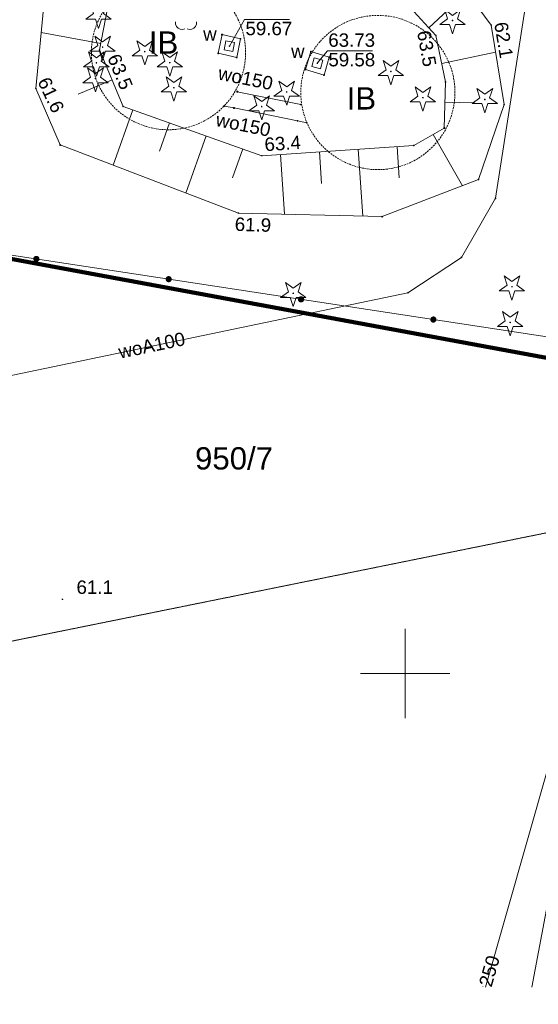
# Paper-space layout 'A-01 PLAN SYTUACYJNY' of a CAD drawing. Header units: millimetres. Extents: x 0 to 900, y 0 to 750.
# Tile 39 of 105: x 552 to 610, y 156 to 266. Entities that reach past the tile are written whole.
import ezdxf
from ezdxf.xclip import XClip

# ---------------------------------------------------------------- set-up
doc = ezdxf.new("R2010")
doc.units = ezdxf.units.MM
doc.header["$MEASUREMENT"] = 0
doc.header["$XCLIPFRAME"] = 0
for name, pattern in [('PRZER1-1', [1, 0.5, -0.5]), ('PRZER2-1', [1.5, 1, -0.5]), ('PRZER2_5-1', [3500, 2500, -1000])]:
    doc.linetypes.add(name, pattern=pattern)
doc.layers.add('0_Nr_pióra__60', color=7, linetype='Continuous', lineweight=100, true_color=0xcbfe00)
doc.layers.add('A_mapa_Nr_pióra__2', color=8, linetype='Continuous', lineweight=13)
doc.layers.add('A_podrys', color=7, linetype='Continuous')
doc.styles.add('STYL_AUTOMATYCZNY_1', font='arial.ttf')

# ---------------------------------------------------------------- blocks, each defined once
blk = doc.blocks.new('Rysunek_3_3', base_point=(-1239.76, 488.38))
at = {"layer": 'A_mapa_Nr_pióra__2', "linetype": 'Continuous', "lineweight": 13}
for points in [[(600.8, 265.61), (600.83, 265.61), (600.85, 265.62), (600.87, 265.64), (600.88, 265.67), (600.89, 265.7), (600.88, 265.72), (600.87, 265.75), (600.85, 265.77), (600.83, 265.78), (600.8, 265.79), (600.77, 265.78), (600.74, 265.77), (600.72, 265.75), (600.71, 265.72), (600.71, 265.7), (600.71, 265.67), (600.72, 265.64), (600.74, 265.62), (600.77, 265.61)], [(605.05, 265.18), (605.05, 265.15), (605.06, 265.13), (605.07, 265.11), (605.09, 265.1), (605.11, 265.09), (605.14, 265.09), (605.16, 265.09), (605.18, 265.1), (605.2, 265.11), (605.22, 265.13), (605.22, 265.15), (605.23, 265.18), (605.22, 265.2), (605.22, 265.22), (605.2, 265.24), (605.18, 265.25), (605.16, 265.26), (605.14, 265.27), (605.11, 265.26), (605.09, 265.25), (605.07, 265.24), (605.06, 265.22), (605.05, 265.2)], [(598.85, 264.02), (598.85, 263.99), (598.86, 263.97), (598.87, 263.95), (598.89, 263.94), (598.91, 263.93), (598.94, 263.93), (598.96, 263.93), (598.98, 263.94), (599, 263.95), (599.02, 263.97), (599.02, 263.99), (599.03, 264.02), (599.02, 264.04), (599.02, 264.06), (599, 264.08), (598.98, 264.09), (598.96, 264.1), (598.94, 264.11), (598.91, 264.1), (598.89, 264.09), (598.87, 264.08), (598.86, 264.06), (598.85, 264.04)], [(561.17, 262.4), (561.17, 262.37), (561.18, 262.35), (561.19, 262.33), (561.21, 262.32), (561.23, 262.31), (561.26, 262.31), (561.28, 262.31), (561.3, 262.32), (561.32, 262.33), (561.34, 262.35), (561.34, 262.37), (561.35, 262.4), (561.34, 262.42), (561.34, 262.44), (561.32, 262.46), (561.3, 262.47), (561.28, 262.48), (561.26, 262.49), (561.23, 262.48), (561.21, 262.47), (561.19, 262.46), (561.18, 262.44), (561.17, 262.42)], [(561.6, 262.63), (561.63, 262.63), (561.65, 262.64), (561.67, 262.66), (561.68, 262.69), (561.69, 262.72), (561.68, 262.74), (561.67, 262.77), (561.65, 262.79), (561.63, 262.8), (561.6, 262.81), (561.57, 262.8), (561.54, 262.79), (561.52, 262.77), (561.51, 262.74), (561.51, 262.72), (561.51, 262.69), (561.52, 262.66), (561.54, 262.64), (561.57, 262.63)], [(575.71, 262.83), (575.71, 262.8), (575.72, 262.78), (575.73, 262.76), (575.75, 262.75), (575.77, 262.74), (575.8, 262.74), (575.82, 262.74), (575.84, 262.75), (575.86, 262.76), (575.88, 262.78), (575.88, 262.8), (575.89, 262.83), (575.88, 262.85), (575.88, 262.87), (575.86, 262.89), (575.84, 262.9), (575.82, 262.91), (575.8, 262.92), (575.77, 262.91), (575.75, 262.9), (575.73, 262.89), (575.72, 262.87), (575.71, 262.85)], [(566.32, 262.13), (566.35, 262.13), (566.37, 262.14), (566.39, 262.16), (566.4, 262.19), (566.41, 262.22), (566.4, 262.24), (566.39, 262.27), (566.37, 262.29), (566.35, 262.3), (566.32, 262.31), (566.29, 262.3), (566.26, 262.29), (566.24, 262.27), (566.23, 262.24), (566.23, 262.22), (566.23, 262.19), (566.24, 262.16), (566.26, 262.14), (566.29, 262.13)], [(560.9, 260.87), (560.93, 260.87), (560.95, 260.88), (560.97, 260.9), (560.98, 260.93), (560.99, 260.96), (560.98, 260.98), (560.97, 261.01), (560.95, 261.03), (560.93, 261.04), (560.9, 261.05), (560.87, 261.04), (560.84, 261.03), (560.82, 261.01), (560.81, 260.98), (560.81, 260.96), (560.81, 260.93), (560.82, 260.9), (560.84, 260.88), (560.87, 260.87)], [(569.12, 260.89), (569.15, 260.89), (569.17, 260.9), (569.19, 260.92), (569.2, 260.95), (569.21, 260.98), (569.2, 261), (569.19, 261.03), (569.17, 261.05), (569.15, 261.06), (569.12, 261.07), (569.09, 261.06), (569.06, 261.05), (569.04, 261.03), (569.03, 261), (569.03, 260.98), (569.03, 260.95), (569.04, 260.92), (569.06, 260.9), (569.09, 260.89)], [(585.56, 260.91), (585.56, 260.88), (585.57, 260.86), (585.58, 260.84), (585.6, 260.83), (585.62, 260.82), (585.65, 260.82), (585.67, 260.82), (585.69, 260.83), (585.71, 260.84), (585.73, 260.86), (585.73, 260.88), (585.74, 260.91), (585.73, 260.93), (585.73, 260.95), (585.71, 260.97), (585.69, 260.98), (585.67, 260.99), (585.65, 261), (585.62, 260.99), (585.6, 260.98), (585.58, 260.97), (585.57, 260.95), (585.56, 260.93)], [(560.8, 259.11), (560.83, 259.11), (560.85, 259.12), (560.87, 259.14), (560.88, 259.17), (560.89, 259.2), (560.88, 259.22), (560.87, 259.25), (560.85, 259.27), (560.83, 259.28), (560.8, 259.29), (560.77, 259.28), (560.74, 259.27), (560.72, 259.25), (560.71, 259.22), (560.71, 259.2), (560.71, 259.17), (560.72, 259.14), (560.74, 259.12), (560.77, 259.11)], [(593.9, 259.91), (593.93, 259.91), (593.95, 259.92), (593.97, 259.94), (593.98, 259.97), (593.99, 260), (593.98, 260.02), (593.97, 260.05), (593.95, 260.07), (593.93, 260.08), (593.9, 260.09), (593.87, 260.08), (593.84, 260.07), (593.82, 260.05), (593.81, 260.02), (593.81, 260), (593.81, 259.97), (593.82, 259.94), (593.84, 259.92), (593.87, 259.91)], [(554.03, 258.1), (554.03, 258.07), (554.04, 258.05), (554.05, 258.03), (554.07, 258.02), (554.09, 258.01), (554.12, 258.01), (554.14, 258.01), (554.16, 258.02), (554.18, 258.03), (554.2, 258.05), (554.2, 258.07), (554.21, 258.1), (554.2, 258.12), (554.2, 258.14), (554.18, 258.16), (554.16, 258.17), (554.14, 258.18), (554.12, 258.19), (554.09, 258.18), (554.07, 258.17), (554.05, 258.16), (554.04, 258.14), (554.03, 258.12)], [(569.58, 258.09), (569.61, 258.09), (569.63, 258.1), (569.65, 258.12), (569.66, 258.15), (569.67, 258.18), (569.66, 258.2), (569.65, 258.23), (569.63, 258.25), (569.61, 258.26), (569.58, 258.27), (569.55, 258.26), (569.52, 258.25), (569.5, 258.23), (569.49, 258.2), (569.49, 258.18), (569.49, 258.15), (569.5, 258.12), (569.52, 258.1), (569.55, 258.09)], [(582.22, 257.61), (582.25, 257.61), (582.27, 257.62), (582.29, 257.64), (582.3, 257.67), (582.31, 257.7), (582.3, 257.72), (582.29, 257.75), (582.27, 257.77), (582.25, 257.78), (582.22, 257.79), (582.19, 257.78), (582.16, 257.77), (582.14, 257.75), (582.13, 257.72), (582.13, 257.7), (582.13, 257.67), (582.14, 257.64), (582.16, 257.62), (582.19, 257.61)], [(597.48, 256.97), (597.51, 256.97), (597.53, 256.98), (597.55, 257), (597.56, 257.03), (597.57, 257.06), (597.56, 257.08), (597.55, 257.11), (597.53, 257.13), (597.51, 257.14), (597.48, 257.15), (597.45, 257.14), (597.42, 257.13), (597.4, 257.11), (597.39, 257.08), (597.39, 257.06), (597.39, 257.03), (597.4, 257), (597.42, 256.98), (597.45, 256.97)], [(604.42, 256.77), (604.45, 256.77), (604.47, 256.78), (604.49, 256.8), (604.5, 256.83), (604.51, 256.86), (604.5, 256.88), (604.49, 256.91), (604.47, 256.93), (604.45, 256.94), (604.42, 256.95), (604.39, 256.94), (604.36, 256.93), (604.34, 256.91), (604.33, 256.88), (604.33, 256.86), (604.33, 256.83), (604.34, 256.8), (604.36, 256.78), (604.39, 256.77)], [(579.42, 255.97), (579.45, 255.97), (579.47, 255.98), (579.49, 256), (579.5, 256.03), (579.51, 256.06), (579.5, 256.08), (579.49, 256.11), (579.47, 256.13), (579.45, 256.14), (579.42, 256.15), (579.39, 256.14), (579.36, 256.13), (579.34, 256.11), (579.33, 256.08), (579.33, 256.06), (579.33, 256.03), (579.34, 256), (579.36, 255.98), (579.39, 255.97)], [(579.35, 250.56), (579.35, 250.53), (579.36, 250.51), (579.37, 250.49), (579.39, 250.48), (579.41, 250.47), (579.44, 250.47), (579.46, 250.47), (579.48, 250.48), (579.5, 250.49), (579.52, 250.51), (579.52, 250.53), (579.53, 250.56), (579.52, 250.58), (579.52, 250.6), (579.5, 250.62), (579.48, 250.63), (579.46, 250.64), (579.44, 250.65), (579.41, 250.64), (579.39, 250.63), (579.37, 250.62), (579.36, 250.6), (579.35, 250.58)], [(576.73, 244.14), (576.73, 244.11), (576.74, 244.09), (576.75, 244.07), (576.77, 244.06), (576.79, 244.05), (576.82, 244.05), (576.84, 244.05), (576.86, 244.06), (576.88, 244.07), (576.9, 244.09), (576.9, 244.11), (576.91, 244.14), (576.9, 244.16), (576.9, 244.18), (576.88, 244.2), (576.86, 244.21), (576.84, 244.22), (576.82, 244.23), (576.79, 244.22), (576.77, 244.21), (576.75, 244.2), (576.74, 244.18), (576.73, 244.16)], [(554.12, 238.65), (554.21, 238.65), (554.3, 238.67), (554.38, 238.72), (554.44, 238.78), (554.49, 238.86), (554.52, 238.95), (554.52, 239.04), (554.5, 239.13), (554.45, 239.21), (554.39, 239.27), (554.31, 239.32), (554.22, 239.34), (554.13, 239.35), (554.04, 239.32), (553.96, 239.28), (553.9, 239.22), (553.85, 239.14), (553.82, 239.05), (553.82, 238.96), (553.84, 238.87), (553.89, 238.79), (553.95, 238.73), (554.03, 238.68)], [(554.12, 238.65), (554.21, 238.65), (554.3, 238.67), (554.38, 238.72), (554.44, 238.78), (554.49, 238.86), (554.52, 238.95), (554.52, 239.04), (554.5, 239.13), (554.45, 239.21), (554.39, 239.27), (554.31, 239.32), (554.22, 239.34), (554.13, 239.35), (554.04, 239.32), (553.96, 239.28), (553.9, 239.22), (553.85, 239.14), (553.82, 239.05), (553.82, 238.96), (553.84, 238.87), (553.89, 238.79), (553.95, 238.73), (554.03, 238.68)], [(568.95, 236.39), (569.04, 236.39), (569.13, 236.41), (569.21, 236.46), (569.27, 236.52), (569.32, 236.6), (569.34, 236.68), (569.35, 236.78), (569.32, 236.86), (569.28, 236.94), (569.22, 237.01), (569.14, 237.06), (569.05, 237.08), (568.96, 237.09), (568.87, 237.06), (568.79, 237.02), (568.73, 236.96), (568.68, 236.88), (568.65, 236.79), (568.65, 236.7), (568.67, 236.61), (568.72, 236.53), (568.78, 236.46), (568.86, 236.42)], [(568.95, 236.39), (569.04, 236.39), (569.13, 236.41), (569.21, 236.46), (569.27, 236.52), (569.32, 236.6), (569.34, 236.68), (569.35, 236.78), (569.32, 236.86), (569.28, 236.94), (569.22, 237.01), (569.14, 237.06), (569.05, 237.08), (568.96, 237.09), (568.87, 237.06), (568.79, 237.02), (568.73, 236.96), (568.68, 236.88), (568.65, 236.79), (568.65, 236.7), (568.67, 236.61), (568.72, 236.53), (568.78, 236.46), (568.86, 236.42)], [(607.46, 235.81), (607.49, 235.81), (607.51, 235.82), (607.53, 235.84), (607.54, 235.87), (607.55, 235.9), (607.54, 235.92), (607.53, 235.95), (607.51, 235.97), (607.49, 235.98), (607.46, 235.99), (607.43, 235.98), (607.4, 235.97), (607.38, 235.95), (607.37, 235.92), (607.37, 235.9), (607.37, 235.87), (607.38, 235.84), (607.4, 235.82), (607.43, 235.81)], [(582.96, 235.07), (582.99, 235.07), (583.01, 235.08), (583.03, 235.1), (583.04, 235.13), (583.05, 235.16), (583.04, 235.18), (583.03, 235.21), (583.01, 235.23), (582.99, 235.24), (582.96, 235.25), (582.93, 235.24), (582.9, 235.23), (582.88, 235.21), (582.87, 235.18), (582.87, 235.16), (582.87, 235.13), (582.88, 235.1), (582.9, 235.08), (582.93, 235.07)], [(583.77, 234.13), (583.87, 234.13), (583.95, 234.15), (584.03, 234.19), (584.1, 234.26), (584.15, 234.33), (584.17, 234.42), (584.18, 234.51), (584.15, 234.6), (584.11, 234.68), (584.05, 234.75), (583.97, 234.8), (583.88, 234.82), (583.79, 234.82), (583.7, 234.8), (583.62, 234.76), (583.55, 234.69), (583.51, 234.62), (583.48, 234.53), (583.48, 234.44), (583.5, 234.35), (583.55, 234.27), (583.61, 234.2), (583.69, 234.15)], [(583.77, 234.13), (583.87, 234.13), (583.95, 234.15), (584.03, 234.19), (584.1, 234.26), (584.15, 234.33), (584.17, 234.42), (584.18, 234.51), (584.15, 234.6), (584.11, 234.68), (584.05, 234.75), (583.97, 234.8), (583.88, 234.82), (583.79, 234.82), (583.7, 234.8), (583.62, 234.76), (583.55, 234.69), (583.51, 234.62), (583.48, 234.53), (583.48, 234.44), (583.5, 234.35), (583.55, 234.27), (583.61, 234.2), (583.69, 234.15)], [(598.6, 231.87), (598.69, 231.87), (598.78, 231.89), (598.86, 231.93), (598.93, 232), (598.98, 232.07), (599, 232.16), (599, 232.25), (598.98, 232.34), (598.94, 232.42), (598.87, 232.49), (598.8, 232.53), (598.71, 232.56), (598.62, 232.56), (598.53, 232.54), (598.45, 232.5), (598.38, 232.43), (598.34, 232.35), (598.31, 232.27), (598.31, 232.18), (598.33, 232.09), (598.37, 232.01), (598.44, 231.94), (598.52, 231.89)], [(598.6, 231.87), (598.69, 231.87), (598.78, 231.89), (598.86, 231.93), (598.93, 232), (598.98, 232.07), (599, 232.16), (599, 232.25), (598.98, 232.34), (598.94, 232.42), (598.87, 232.49), (598.8, 232.53), (598.71, 232.56), (598.62, 232.56), (598.53, 232.54), (598.45, 232.5), (598.38, 232.43), (598.34, 232.35), (598.31, 232.27), (598.31, 232.18), (598.33, 232.09), (598.37, 232.01), (598.44, 231.94), (598.52, 231.89)], [(607.26, 231.81), (607.29, 231.81), (607.31, 231.82), (607.33, 231.84), (607.34, 231.87), (607.35, 231.9), (607.34, 231.92), (607.33, 231.95), (607.31, 231.97), (607.29, 231.98), (607.26, 231.99), (607.23, 231.98), (607.2, 231.97), (607.18, 231.95), (607.17, 231.92), (607.17, 231.9), (607.17, 231.87), (607.18, 231.84), (607.2, 231.82), (607.23, 231.81)], [(557.01, 200.89), (557.01, 200.87), (557.02, 200.85), (557.03, 200.83), (557.05, 200.82), (557.07, 200.81), (557.1, 200.8), (557.12, 200.81), (557.14, 200.82), (557.16, 200.83), (557.17, 200.85), (557.18, 200.87), (557.19, 200.89), (557.18, 200.92), (557.17, 200.94), (557.16, 200.96), (557.14, 200.97), (557.12, 200.98), (557.1, 200.98), (557.07, 200.98), (557.05, 200.97), (557.03, 200.96), (557.02, 200.94), (557.01, 200.92)]]:
    blk.add_hatch(color=8, dxfattribs=at).paths.add_polyline_path(points)
at = {"layer": '0_Nr_pióra__60', "color": 60, "linetype": 'Continuous', "lineweight": 100, "ltscale": 0.2, "true_color": 0xcbfe00, "flags": 128}
blk.add_lwpolyline([(486.18, 603.45), (711.66, 564.16), (717.88, 453.78), (730.02, 232.36), (621.62, 226.04), (540.96, 240.92), (518.76, 242.16), (516.18, 189.08), (497.66, 185.34), (465.46, 189.58), (468.06, 245.18), (273.1, 254.54), (153.04, 277.34), (147.95, 279.48), (156.42, 401.1), (165.67, 534.02), (166.59, 571.88), (178.65, 571.58), (179.19, 591.8), (167.43, 603.84), (168.1, 630.34), (172.18, 654), (181.4, 660.44)], close=True, dxfattribs=at)
at = {"layer": 'A_mapa_Nr_pióra__2', "color": 8, "linetype": 'PRZER1-1', "lineweight": 13, "ltscale": 0.2, "flags": 128}
blk.add_lwpolyline([(396.46, 198.68), (318.14, 209.02), (144.64, 231.92), (147.95, 279.48), (156.42, 401.1), (165.67, 534.02), (166.59, 571.88), (178.65, 571.58), (179.19, 591.8), (167.43, 603.84), (168.1, 630.34), (172.18, 654), (181.4, 660.44), (278.75, 642.24), (486.18, 603.45), (711.66, 564.16), (717.88, 453.78), (730.02, 232.36), (516.18, 189.08), (497.66, 185.34)], close=True, dxfattribs=at)
at = {"layer": 'A_mapa_Nr_pióra__2', "color": 8, "linetype": 'Continuous', "lineweight": 13, "ltscale": 0.2, "flags": 128}
for points in [[(486.18, 603.45), (711.66, 564.16), (717.88, 453.78), (730.02, 232.36), (621.62, 226.04), (540.96, 240.92), (518.76, 242.16), (516.18, 189.08), (497.66, 185.34), (465.46, 189.58), (468.06, 245.18), (273.1, 254.54), (153.04, 277.34), (147.95, 279.48), (156.42, 401.1), (165.67, 534.02), (166.59, 571.88), (178.65, 571.58), (179.19, 591.8), (167.43, 603.84), (168.1, 630.34), (172.18, 654), (181.4, 660.44)], [(561.68, 266.47), (562.56, 265.83), (561.47, 265.83), (561.14, 264.8), (560.8, 265.83), (559.71, 265.83), (560.59, 266.47), (560.26, 267.51), (561.14, 266.87), (562.02, 267.51)], [(601.34, 265.87), (602.22, 265.23), (601.13, 265.23), (600.8, 264.2), (600.46, 265.23), (599.37, 265.23), (600.25, 265.87), (599.92, 266.91), (600.8, 266.27), (601.68, 266.91)], [(562.14, 262.89), (563.02, 262.25), (561.93, 262.25), (561.6, 261.22), (561.26, 262.25), (560.17, 262.25), (561.05, 262.89), (560.72, 263.93), (561.6, 263.29), (562.48, 263.93)], [(574.98, 264.12), (577.06, 263.64), (576.62, 261.56), (574.54, 262.02)], [(574.93, 264.1), (574.93, 264.13), (574.96, 264.16), (574.99, 264.16), (575.02, 264.13), (575.02, 264.1), (574.99, 264.07), (574.96, 264.07)], [(577.01, 263.62), (577.01, 263.65), (577.04, 263.68), (577.07, 263.68), (577.1, 263.65), (577.1, 263.62), (577.07, 263.59), (577.04, 263.59)], [(566.86, 262.39), (567.74, 261.75), (566.65, 261.75), (566.32, 260.72), (565.98, 261.75), (564.89, 261.75), (565.77, 262.39), (565.44, 263.43), (566.32, 262.79), (567.2, 263.43)], [(575.4, 263.41), (575.21, 262.43), (576.2, 262.24), (576.38, 263.22)], [(561.44, 261.13), (562.32, 260.49), (561.23, 260.49), (560.9, 259.46), (560.56, 260.49), (559.47, 260.49), (560.35, 261.13), (560.02, 262.17), (560.9, 261.53), (561.78, 262.17)], [(569.66, 261.15), (570.54, 260.51), (569.45, 260.51), (569.12, 259.48), (568.78, 260.51), (567.69, 260.51), (568.57, 261.15), (568.24, 262.19), (569.12, 261.55), (570, 262.19)], [(574.49, 262), (574.49, 262.03), (574.52, 262.06), (574.55, 262.06), (574.58, 262.03), (574.58, 262), (574.55, 261.97), (574.52, 261.97)], [(576.57, 261.54), (576.57, 261.57), (576.6, 261.6), (576.63, 261.6), (576.66, 261.57), (576.66, 261.54), (576.63, 261.51), (576.6, 261.51)], [(584.92, 262.24), (586.98, 261.6), (586.4, 259.58), (584.32, 260.22)], [(584.87, 262.22), (584.87, 262.25), (584.9, 262.28), (584.93, 262.28), (584.96, 262.25), (584.96, 262.22), (584.93, 262.19), (584.9, 262.19)], [(585.3, 261.52), (585.03, 260.56), (586, 260.29), (586.26, 261.25)], [(586.93, 261.58), (586.93, 261.61), (586.96, 261.64), (586.99, 261.64), (587.02, 261.61), (587.02, 261.58), (586.99, 261.55), (586.96, 261.55)], [(561.34, 259.37), (562.22, 258.73), (561.13, 258.73), (560.8, 257.7), (560.46, 258.73), (559.37, 258.73), (560.25, 259.37), (559.92, 260.41), (560.8, 259.77), (561.68, 260.41)], [(584.27, 260.2), (584.27, 260.23), (584.3, 260.26), (584.33, 260.26), (584.36, 260.23), (584.36, 260.2), (584.33, 260.17), (584.3, 260.17)], [(594.44, 260.17), (595.32, 259.53), (594.23, 259.53), (593.9, 258.5), (593.56, 259.53), (592.47, 259.53), (593.35, 260.17), (593.02, 261.21), (593.9, 260.57), (594.78, 261.21)], [(570.12, 258.35), (571, 257.71), (569.91, 257.71), (569.58, 256.68), (569.24, 257.71), (568.15, 257.71), (569.03, 258.35), (568.7, 259.39), (569.58, 258.75), (570.46, 259.39)], [(586.35, 259.56), (586.35, 259.59), (586.38, 259.62), (586.41, 259.62), (586.44, 259.59), (586.44, 259.56), (586.41, 259.53), (586.38, 259.53)], [(582.76, 257.87), (583.64, 257.23), (582.55, 257.23), (582.22, 256.2), (581.88, 257.23), (580.79, 257.23), (581.67, 257.87), (581.34, 258.91), (582.22, 258.27), (583.1, 258.91)], [(598.02, 257.23), (598.9, 256.59), (597.81, 256.59), (597.48, 255.56), (597.14, 256.59), (596.05, 256.59), (596.93, 257.23), (596.6, 258.27), (597.48, 257.63), (598.36, 258.27)], [(599.97, 258.8), (599.97, 258.83), (600, 258.86), (600.03, 258.86), (600.06, 258.83), (600.06, 258.8), (600.03, 258.77), (600, 258.77)], [(604.96, 257.03), (605.84, 256.39), (604.75, 256.39), (604.42, 255.36), (604.08, 256.39), (602.99, 256.39), (603.87, 257.03), (603.54, 258.07), (604.42, 257.43), (605.3, 258.07)], [(576.64, 257.71), (576.64, 257.74), (576.67, 257.77), (576.7, 257.77), (576.73, 257.74), (576.73, 257.71), (576.7, 257.68), (576.67, 257.68)], [(579.96, 256.23), (580.84, 255.59), (579.75, 255.59), (579.42, 254.56), (579.08, 255.59), (577.99, 255.59), (578.87, 256.23), (578.54, 257.27), (579.42, 256.63), (580.3, 257.27)], [(563.85, 256.06), (563.85, 256.09), (563.88, 256.12), (563.91, 256.12), (563.94, 256.09), (563.94, 256.06), (563.91, 256.03), (563.88, 256.03)], [(575.16, 256.11), (575.16, 256.14), (575.19, 256.17), (575.22, 256.17), (575.25, 256.14), (575.25, 256.11), (575.22, 256.08), (575.19, 256.08)], [(576.27, 255.88), (576.27, 255.91), (576.3, 255.94), (576.33, 255.94), (576.36, 255.91), (576.36, 255.88), (576.33, 255.85), (576.3, 255.85)], [(583.75, 256.27), (583.75, 256.3), (583.78, 256.33), (583.81, 256.33), (583.84, 256.3), (583.84, 256.27), (583.81, 256.24), (583.78, 256.24)], [(606.53, 256.28), (606.53, 256.31), (606.56, 256.34), (606.59, 256.34), (606.62, 256.31), (606.62, 256.28), (606.59, 256.25), (606.56, 256.25)], [(583.38, 254.45), (583.38, 254.48), (583.41, 254.51), (583.44, 254.51), (583.47, 254.48), (583.47, 254.45), (583.44, 254.42), (583.41, 254.42)], [(584.44, 254.23), (584.44, 254.26), (584.47, 254.29), (584.5, 254.29), (584.53, 254.26), (584.53, 254.23), (584.5, 254.2), (584.47, 254.2)], [(599.83, 253.64), (599.83, 253.67), (599.86, 253.7), (599.89, 253.7), (599.92, 253.67), (599.92, 253.64), (599.89, 253.61), (599.86, 253.61)], [(556.79, 251.74), (556.79, 251.77), (556.82, 251.8), (556.85, 251.8), (556.88, 251.77), (556.88, 251.74), (556.85, 251.71), (556.82, 251.71)], [(596.41, 251.68), (596.41, 251.71), (596.44, 251.74), (596.47, 251.74), (596.5, 251.71), (596.5, 251.68), (596.47, 251.65), (596.44, 251.65)], [(603.67, 247.88), (603.67, 247.91), (603.7, 247.94), (603.73, 247.94), (603.76, 247.91), (603.76, 247.88), (603.73, 247.85), (603.7, 247.85)], [(605.58, 245.77), (605.58, 245.8), (605.61, 245.83), (605.64, 245.83), (605.67, 245.8), (605.67, 245.77), (605.64, 245.74), (605.61, 245.74)], [(592.87, 243.72), (592.87, 243.75), (592.9, 243.78), (592.93, 243.78), (592.96, 243.75), (592.96, 243.72), (592.93, 243.69), (592.9, 243.69)], [(730.02, 232.36), (516.18, 189.08), (518.76, 242.16), (540.96, 240.92), (621.62, 226.04)], [(601.76, 239.16), (601.76, 239.2), (601.79, 239.22), (601.82, 239.22), (601.85, 239.2), (601.85, 239.16), (601.82, 239.13), (601.79, 239.13)], [(608, 236.07), (608.88, 235.43), (607.79, 235.43), (607.46, 234.4), (607.12, 235.43), (606.03, 235.43), (606.91, 236.07), (606.58, 237.11), (607.46, 236.47), (608.34, 237.11)], [(583.5, 235.33), (584.38, 234.69), (583.29, 234.69), (582.96, 233.66), (582.62, 234.69), (581.53, 234.69), (582.41, 235.33), (582.08, 236.37), (582.96, 235.73), (583.84, 236.37)], [(595.75, 235.19), (595.75, 235.22), (595.78, 235.25), (595.81, 235.25), (595.84, 235.22), (595.84, 235.19), (595.81, 235.16), (595.78, 235.16)], [(607.8, 232.07), (608.68, 231.43), (607.59, 231.43), (607.26, 230.4), (606.92, 231.43), (605.83, 231.43), (606.71, 232.07), (606.38, 233.11), (607.26, 232.47), (608.14, 233.11)]]:
    blk.add_lwpolyline(points, close=True, dxfattribs=at)
for points in [[(29.9, 577.35), (82.85, 560.45), (145.91, 540.32), (161.93, 535.21), (165.67, 534.02), (156.42, 401.1), (32.82, 393.94), (38.66, 325.6), (147.95, 279.48), (144.64, 231.92), (465.46, 189.58), (497.66, 185.34), (516.18, 189.08), (730.02, 232.36), (734.41, 157.47)], [(626.84, 227.92), (540.82, 241.04), (556.54, 321.06), (585.9, 315.92)], [(611.95, 157.47), (640.18, 306.46), (637.89, 306.81), (609.67, 157.47)], [(538.25, 223.23), (595.8, 235.21), (601.81, 239.18), (605.63, 245.79), (610.02, 274.08)], [(598.14, 264.88), (600.29, 266.85)], [(575.8, 262.83), (577.51, 265.8), (582.55, 265.8)], [(570.8, 264.76), (570.55, 264.7), (570.29, 264.73), (570.06, 264.84), (569.87, 265.03), (569.77, 265.27), (569.75, 265.53)], [(572.12, 265.53), (572.11, 265.27), (572, 265.03), (571.82, 264.84), (571.59, 264.73), (571.33, 264.7), (571.07, 264.76)], [(561.39, 263.11), (554.72, 264.37)], [(585.65, 260.91), (586.81, 262.3), (591.85, 262.3)], [(599.59, 260.89), (605.63, 262.14)], [(562.66, 259.04), (558.86, 257.46)], [(576.68, 257.72), (583.8, 256.29)], [(575.21, 256.12), (576.32, 255.9), (583.43, 254.46), (584.49, 254.25)], [(599.96, 256.57), (603.26, 256.48)], [(562.78, 249.49), (564.98, 255.69)], [(569.09, 254.23), (567.97, 251.08)], [(573.2, 252.77), (570.93, 246.38)], [(598.62, 252.94), (601.91, 247.2)], [(594.6, 251.57), (594.83, 248.07)], [(577.31, 251.31), (576.16, 248.07)], [(581.54, 250.7), (581.99, 244.01)], [(585.89, 250.99), (586.13, 247.44)], [(590.24, 251.28), (590.75, 243.79)], [(620.88, 214.96), (604.51, 157.47)], [(595.5, 187.58), (595.5, 197.58)], [(600.5, 192.58), (590.5, 192.58)]]:
    blk.add_lwpolyline(points, dxfattribs=at)
at = {"layer": 'A_mapa_Nr_pióra__2', "color": 8, "linetype": 'PRZER2_5-1', "lineweight": 13, "ltscale": 0.2, "flags": 128}
blk.add_lwpolyline([(595.64, 267.6), (598.94, 264.02), (600.02, 258.82), (599.88, 253.66), (596.46, 251.7), (579.44, 250.56), (563.9, 256.08), (561.26, 262.4), (562.48, 268.84), (567.04, 270.86), (573, 270.5), (574.06, 276.42), (567.82, 279.24), (560.42, 276.04), (555.28, 270.14), (554.12, 258.1), (556.84, 251.76), (576.82, 244.14), (592.92, 243.74), (603.72, 247.9), (606.58, 256.3), (605.14, 265.18), (597.1, 276.02)], close=True, dxfattribs=at)
at = {"layer": 'A_mapa_Nr_pióra__2', "color": 8, "linetype": 'PRZER2-1', "lineweight": 13, "ltscale": 0.2, "flags": 128}
for points in [[(574.35, 268.86, -0.220851), (577.61, 262.36, -0.23578), (574.36, 255.35, -0.262775), (565.98, 254, -0.212656), (560.95, 258.91, -0.155207), (560.58, 264.13, -0.154489), (563.27, 268.6, -0.362908)], [(585.99, 263.38, -0.197026), (591.88, 266.25, -0.261929), (599.52, 262.58, -0.213634), (600.84, 255.65, -0.216827), (596.46, 249.99, -0.233458), (588.82, 249.79, -0.503878)]]:
    blk.add_lwpolyline(points, format="xyb", close=True, dxfattribs=at)
at = {"layer": 'A_mapa_Nr_pióra__2', "color": 8, "linetype": 'PRZER1-1', "lineweight": 13, "ltscale": 0.2, "flags": 128}
blk.add_lwpolyline([(405.88, 157.47), (396.46, 198.68), (497.66, 185.34), (516.18, 189.08), (730.02, 232.36), (734.41, 157.47)], dxfattribs=at)
at = {"layer": 'A_mapa_Nr_pióra__2', "color": 8, "linetype": 'Continuous', "lineweight": 13, "attachment_point": 7, "style": 'STYL_AUTOMATYCZNY_1'}
for s, insert, char_height in [('\\A1;{\\pql;\\fArial|b0|i0|c238|p0;\\W1.000000;59.67}', (577.6, 264.03), 1.5), ('\\A1;{\\pql;\\fArial|b0|i0|c238|p0;\\W1.000000;IB}', (566.77, 261.98), 2.5), ('\\A1;{\\pql;\\fArial|b0|i0|c238|p0;\\W1.000000;w}', (572.86, 263.43), 1.5), ('\\A1;{\\pql;\\fArial|b0|i0|c238|p0;\\W1.000000;63.73}', (586.88, 262.73), 1.5), ('\\A1;{\\pql;\\fArial|b0|i0|c238|p0;\\W1.000000;w}', (582.71, 261.51), 1.5), ('\\A1;{\\pql;\\fArial|b0|i0|c238|p0;\\W1.000000;59.58}', (586.89, 260.54), 1.5), ('\\A1;{\\pql;\\fArial|b0|i0|c238|p0;\\W1.000000;IB}', (588.94, 255.73), 2.5), ('\\A1;{\\pql;\\fArial|b0|i0|c238|p0;\\W1.000000;950/7}', (571.95, 215.39), 2.5), ('\\A1;{\\pql;\\fArial|b0|i0|c238|p0;\\W1.000000;61.1}', (558.67, 201.48), 1.5)]:
    blk.add_mtext(s, dxfattribs=dict(at, insert=insert, char_height=char_height))
at = {"layer": 'A_mapa_Nr_pióra__2', "color": 8, "linetype": 'Continuous', "lineweight": 13, "char_height": 1.5, "attachment_point": 7, "style": 'STYL_AUTOMATYCZNY_1'}
for s, insert, rotation in [('\\A1;{\\pql;\\fArial|b0|i0|c238|p0;\\W1.000000;62.1}', (605.44, 265.39), 279.452), ('\\A1;{\\pql;\\fArial|b0|i0|c238|p0;\\W1.000000;63.5}', (596.8, 264.43), 280.1758), ('\\A1;{\\pql;\\fArial|b0|i0|c238|p0;\\W1.000000;63.5}', (562.08, 261.55), 292.4116), ('\\A1;{\\pql;\\fArial|b0|i0|c238|p0;\\W1.000000;wo150}', (574.44, 259.09), 348.5771), ('\\A1;{\\pql;\\fArial|b0|i0|c238|p0;\\W1.000000;61.6}', (554.25, 258.88), 295.1648), ('\\A1;{\\pql;\\fArial|b0|i0|c238|p0;\\W1.000000;wo150}', (574.18, 253.88), 348.5771), ('\\A1;{\\pql;\\fArial|b0|i0|c238|p0;\\W1.000000;63.4}', (579.78, 251.04), 3.6583), ('\\A1;{\\pql;\\fArial|b0|i0|c238|p0;\\W1.000000;61.9}', (576.38, 242.13), 358.2694), ('\\A1;{\\pql;\\fArial|b0|i0|c238|p0;\\W1.000000;woA100}', (563.55, 227.81), 11.7612), ('\\A1;{\\pql;\\fArial|b0|i0|c238|p0;\\W1.000000;ks250}', (604.61, 155.37), 74.1106)]:
    blk.add_mtext(s, dxfattribs=dict(at, insert=insert, rotation=rotation))

psp = doc.layouts.new('A-01 PLAN SYTUACYJNY')

# ---------------------------------------------------------------- block references
at = {"layer": 'A_podrys', "color": 37, "linetype": 'Continuous', "lineweight": 5, "true_color": 0x656532}
ref = psp.add_blockref('Rysunek_3_3', (-1239.76, 488.38), dxfattribs=at)
XClip(ref).set_block_clipping_path([(29.90003743, 157.4723136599), (895.1, 745.1)])

doc.saveas('drawing.dxf')
